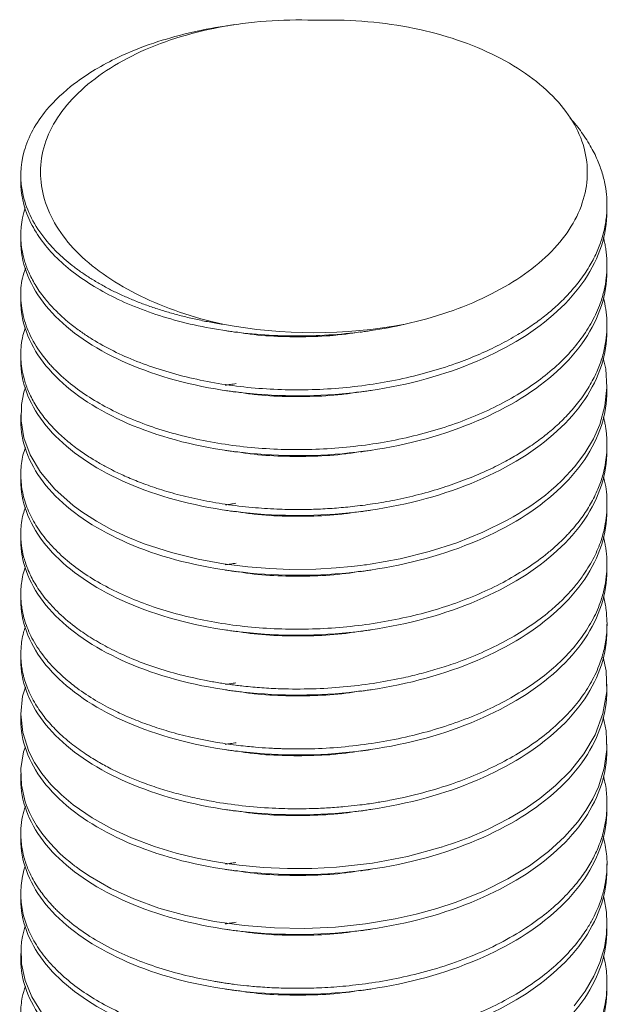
# Model space of a CAD drawing. Header units: millimetres. Extents: x 0 to 210, y 0 to 297.
# Tile 9 of 10: x 133 to 149, y 198 to 225. Entities that reach past the tile are written whole.
import ezdxf

# ---------------------------------------------------------------- set-up
doc = ezdxf.new("R2010")
doc.units = ezdxf.units.MM

msp = doc.modelspace()

# ---------------------------------------------------------------- linework, layer by layer
at = {"color": 7, "linetype": 'Continuous', "lineweight": 15}
for p, q in [((133.265, 220.882), (133.265, 220.717)), ((149.265, 219.901), (149.265, 220.064)), ((133.265, 219.248), (133.265, 219.084)), ((149.265, 218.268), (149.265, 218.431)), ((133.265, 217.614), (133.265, 217.451)), ((149.265, 216.635), (149.265, 216.798)), ((133.265, 215.981), (133.265, 215.818)), ((149.265, 215.002), (149.265, 215.164)), ((133.265, 214.35), (133.265, 214.185)), ((149.265, 213.369), (149.265, 213.531)), ((133.265, 212.716), (133.265, 212.552)), ((149.265, 211.735), (149.265, 211.9)), ((133.265, 211.082), (133.265, 210.919)), ((149.265, 210.102), (149.265, 210.266)), ((133.265, 209.449), (133.265, 209.286)), ((149.265, 208.469), (149.265, 208.633)), ((133.265, 207.815), (133.265, 207.653)), ((149.265, 206.836), (149.265, 207.001)), ((133.265, 206.183), (133.265, 206.02)), ((149.265, 205.203), (149.265, 205.365)), ((133.265, 204.549), (133.265, 204.387)), ((149.265, 203.57), (149.265, 203.733)), ((133.265, 202.918), (133.265, 202.754)), ((149.265, 201.937), (149.265, 202.099)), ((133.265, 201.281), (133.265, 201.12)), ((149.265, 200.304), (149.265, 200.467)), ((133.265, 199.65), (133.265, 199.487)), ((149.265, 198.671), (149.265, 198.835))]:
    msp.add_line(p, q, dxfattribs=at)
at = {"color": 7, "linetype": 'Continuous', "lineweight": 15, "flags": 128}
for points in [[(149.163, 215.898), (149.233, 215.603), (149.264, 215.096), (149.209, 214.589), (149.068, 214.088), (148.894, 213.695), (148.663, 213.306), (148.378, 212.928), (148.043, 212.565), (147.87, 212.402), (147.753, 212.299), (147.583, 212.16), (147.354, 211.986), (147.246, 211.909), (147.128, 211.828), (146.997, 211.743), (146.855, 211.654), (146.701, 211.563), (146.542, 211.473), (145.88, 211.145), (145.167, 210.859), (144.411, 210.617), (143.62, 210.421), (142.802, 210.274), (142.699, 210.259), (142.673, 210.255), (142.66, 210.254), (142.654, 210.253), (142.65, 210.252), (142.649, 210.252), (142.648, 210.252), (142.648, 210.252), (142.648, 210.252), (142.648, 210.252), (142.648, 210.252), (142.648, 210.252), (142.543, 210.238), (142.282, 210.208), (141.873, 210.17), (141.316, 210.139), (140.612, 210.132), (140.065, 210.151), (139.459, 210.198), (138.802, 210.281), (138.103, 210.408), (137.375, 210.589), (136.633, 210.831), (136.19, 211.009), (135.754, 211.212), (135.332, 211.442), (134.931, 211.699), (134.697, 211.871), (134.192, 212.319), (133.802, 212.782), (133.523, 213.253), (133.349, 213.722), (133.271, 214.182), (133.281, 214.628), (133.347, 214.97), (133.389, 215.097)], [(149.164, 207.737), (149.243, 207.361), (149.258, 206.798), (149.156, 206.197), (148.939, 205.621), (148.636, 205.101), (148.27, 204.638), (147.863, 204.233), (147.436, 203.882), (147.006, 203.584), (146.586, 203.333), (146.003, 203.036), (145.502, 202.82), (145.105, 202.67), (144.825, 202.576), (144.774, 202.559), (144.752, 202.552), (144.742, 202.549), (144.742, 202.549), (144.741, 202.549), (144.741, 202.549), (144.741, 202.549), (144.741, 202.549), (144.741, 202.549), (143.822, 202.3), (142.864, 202.118), (141.881, 202.006), (141.212, 201.971), (140.543, 201.968), (139.879, 201.998), (139.225, 202.059), (138.887, 202.104), (138.5, 202.167), (138.035, 202.259), (137.503, 202.39), (136.914, 202.568), (136.285, 202.804), (135.746, 203.052), (135.209, 203.352), (134.693, 203.708), (134.373, 203.977), (134.086, 204.265), (133.842, 204.561), (133.643, 204.862), (133.486, 205.166), (133.32, 205.676), (133.265, 206.181), (133.316, 206.674), (133.393, 206.921)], [(149.165, 206.104), (149.244, 205.723), (149.261, 205.212), (149.191, 204.703), (149.034, 204.2), (148.882, 203.872), (148.692, 203.55), (148.469, 203.241), (148.106, 202.831), (147.667, 202.43), (147.152, 202.046), (146.559, 201.684), (145.892, 201.351), (145.152, 201.054), (144.62, 200.878), (144.061, 200.724), (143.487, 200.594), (142.677, 200.458), (141.852, 200.371), (141.021, 200.334), (140.19, 200.348), (139.36, 200.412), (138.552, 200.526), (137.773, 200.686), (137.035, 200.892), (136.354, 201.138), (135.726, 201.425), (135.157, 201.749), (134.897, 201.923), (134.774, 202.014), (134.744, 202.037), (134.736, 202.042), (134.734, 202.044), (134.734, 202.044), (134.734, 202.044), (134.733, 202.044), (134.733, 202.044), (134.733, 202.044), (134.733, 202.044), (134.733, 202.044), (134.718, 202.056), (134.672, 202.092), (134.601, 202.148), (134.485, 202.245), (134.34, 202.374), (134.173, 202.539), (133.991, 202.74), (133.837, 202.935), (133.692, 203.147), (133.581, 203.337), (133.5, 203.502), (133.44, 203.642), (133.388, 203.789), (133.285, 204.241), (133.27, 204.697), (133.342, 205.151), (133.392, 205.292)], [(149.167, 201.213), (149.189, 201.138), (149.249, 200.778), (149.265, 200.474), (149.251, 200.174), (149.194, 199.817), (149.074, 199.407), (148.909, 199.028), (148.671, 198.621), (148.373, 198.223)], [(133.832, 198.042), (133.564, 198.472), (133.38, 198.915), (133.282, 199.368), (133.272, 199.824), (133.287, 199.97), (133.311, 200.115), (133.344, 200.26), (133.386, 200.405), (133.387, 200.407)]]:
    msp.add_lwpolyline(points, dxfattribs=at)
at = {"color": 7, "linetype": 'Continuous', "lineweight": 15}
msp.add_arc((141.265, 230.18), 13.591, 259.4572, 280.5428, dxfattribs=at)
for points, knots in [([(141.265, 225.113), (140.827, 225.128), (140.392, 225.12), (139.533, 225.056), (139.103, 225), (138.273, 224.843), (137.876, 224.743), (137.116, 224.501), (136.75, 224.357), (136.081, 224.036), (135.775, 223.859), (135.216, 223.473), (134.964, 223.264), (134.536, 222.828), (134.356, 222.601), (134.068, 222.125), (133.96, 221.879), (133.757, 221.138), (133.776, 220.624), (134.103, 219.642), (134.418, 219.161), (135.298, 218.301), (135.875, 217.91), (137.199, 217.265), (137.961, 217.002), (138.778, 216.818)], [0, 0, 0, 0, 0.0625, 0.0625, 0.125, 0.125, 0.1875, 0.1875, 0.25, 0.25, 0.3125, 0.3125, 0.375, 0.375, 0.4375, 0.4375, 0.5, 0.5, 0.625, 0.625, 0.75, 0.75, 0.875, 0.875, 1, 1, 1, 1]), ([(143.752, 216.818), (144.57, 217.002), (145.314, 217.257), (146.656, 217.91), (147.22, 218.29), (147.89, 218.943), (148.079, 219.171), (148.387, 219.638), (148.506, 219.879), (148.672, 220.376), (148.718, 220.627), (148.735, 221.127), (148.707, 221.377), (148.503, 222.127), (148.216, 222.602), (147.566, 223.264), (147.318, 223.47), (146.763, 223.855), (146.454, 224.034), (145.78, 224.358), (145.421, 224.499), (144.664, 224.741), (144.26, 224.843), (143.43, 225), (143.007, 225.055), (142.145, 225.119), (141.704, 225.128), (141.265, 225.113)], [0, 0, 0, 0, 0.125, 0.125, 0.25, 0.25, 0.3125, 0.3125, 0.375, 0.375, 0.4375, 0.4375, 0.5, 0.5, 0.625, 0.625, 0.6875, 0.6875, 0.75, 0.75, 0.8125, 0.8125, 0.875, 0.875, 0.9375, 0.9375, 1, 1, 1, 1]), ([(138.778, 216.818), (138.654, 216.838), (138.405, 216.879), (138.04, 216.953), (137.683, 217.037), (137.334, 217.131), (136.995, 217.235), (136.666, 217.348), (136.349, 217.471), (136.043, 217.602), (135.751, 217.742), (135.471, 217.89), (135.206, 218.047), (134.955, 218.21), (134.72, 218.38), (134.501, 218.557), (134.298, 218.74), (134.113, 218.929), (133.672, 219.435), (133.224, 220.311), (133.255, 221.541), (133.823, 222.582), (134.736, 223.443), (135.756, 224.056), (137.123, 224.605), (138.156, 224.851), (138.841, 224.953), (138.846, 224.954)], [0, 0, 0, 0, 0.019627, 0.039254, 0.058881, 0.078508, 0.098135, 0.117762, 0.137388, 0.157015, 0.176641, 0.196268, 0.215894, 0.23552, 0.255146, 0.274773, 0.294399, 0.314024, 0.33365, 0.448335, 0.559206, 0.666261, 0.742931, 0.832054, 0.892683, 0.999255, 1, 1, 1, 1]), ([(139.108, 224.993), (139.068, 224.987), (138.977, 224.973), (138.893, 224.961), (138.846, 224.954)], [0, 0, 0, 0, 0.438653, 1, 1, 1, 1]), ([(148.255, 222.442), (148.259, 222.439), (148.381, 222.314), (148.583, 222.047), (148.841, 221.653), (149.027, 221.265), (149.157, 220.891), (149.234, 220.541), (149.267, 220.204), (149.265, 219.872), (149.222, 219.512), (149.128, 219.137), (148.982, 218.758), (148.782, 218.376), (148.521, 217.991), (148.212, 217.628), (147.891, 217.314), (147.563, 217.037), (147.215, 216.78), (146.807, 216.518), (146.334, 216.255), (145.797, 216.001), (145.181, 215.755), (144.48, 215.527), (143.695, 215.329), (142.882, 215.178), (142.053, 215.077), (141.216, 215.027), (140.38, 215.027), (139.554, 215.079), (138.746, 215.18), (137.964, 215.331), (137.216, 215.527), (136.512, 215.767), (135.865, 216.044), (135.377, 216.306), (135.065, 216.504), (134.917, 216.607), (134.845, 216.659), (134.809, 216.685), (134.791, 216.698), (134.783, 216.705), (134.778, 216.708), (134.776, 216.71), (134.775, 216.711), (134.774, 216.711), (134.774, 216.711), (134.774, 216.712), (134.774, 216.712), (134.774, 216.712), (134.774, 216.712), (134.773, 216.712), (134.773, 216.712), (134.772, 216.713), (134.771, 216.714), (134.768, 216.716), (134.762, 216.72), (134.748, 216.731), (134.71, 216.76), (134.646, 216.81), (134.553, 216.884), (134.456, 216.967), (134.356, 217.057), (134.258, 217.15), (134.153, 217.255), (134.045, 217.374), (133.875, 217.574), (133.679, 217.848), (133.497, 218.187), (133.376, 218.501), (133.305, 218.787), (133.27, 219.041), (133.262, 219.269), (133.275, 219.494), (133.309, 219.737), (133.36, 219.911), (133.387, 220.004)], [0, 0, 0, 0, 0.000608, 0.023189, 0.046878, 0.068521, 0.087918, 0.108226, 0.125299, 0.142226, 0.161787, 0.183445, 0.203096, 0.224203, 0.247697, 0.269781, 0.289463, 0.306742, 0.324304, 0.342469, 0.364395, 0.386321, 0.408247, 0.435651, 0.463055, 0.49046, 0.517865, 0.545232, 0.572537, 0.59984, 0.627142, 0.654582, 0.682084, 0.709587, 0.737092, 0.764104, 0.777613, 0.784368, 0.787745, 0.789434, 0.790278, 0.7907, 0.790912, 0.791017, 0.79107, 0.791096, 0.791109, 0.791116, 0.791119, 0.791121, 0.791122, 0.791144, 0.791161, 0.791194, 0.791256, 0.791381, 0.791649, 0.792269, 0.793826, 0.798043, 0.803364, 0.810153, 0.815901, 0.822398, 0.829644, 0.837639, 0.846383, 0.869615, 0.890863, 0.910128, 0.927409, 0.942706, 0.956018, 0.968321, 0.983021, 1, 1, 1, 1]), ([(143.752, 216.818), (143.147, 216.682), (142.521, 216.59), (141.591, 216.518), (141.285, 216.505), (140.668, 216.498), (140.357, 216.505), (139.425, 216.557), (138.807, 216.635), (137.628, 216.873), (137.068, 217.033), (136.305, 217.323), (136.064, 217.428), (135.61, 217.65), (135.397, 217.768), (134.79, 218.147), (134.433, 218.431), (133.853, 219.043), (133.631, 219.37), (133.337, 220.04), (133.265, 220.382), (133.265, 220.717)], [0, 0, 0, 0, 0.125, 0.125, 0.1875, 0.1875, 0.25, 0.25, 0.375, 0.375, 0.5, 0.5, 0.5625, 0.5625, 0.625, 0.625, 0.75, 0.75, 0.875, 0.875, 1, 1, 1, 1]), ([(149.265, 219.901), (149.265, 219.28), (149.062, 218.633), (148.25, 217.43), (147.644, 216.879), (146.2, 215.983), (145.307, 215.598), (143.346, 215.058), (142.286, 214.906), (140.245, 214.843), (139.184, 214.925), (137.224, 215.323), (136.33, 215.638), (134.887, 216.408), (134.28, 216.889), (133.468, 217.949), (133.265, 218.527), (133.265, 219.084)], [0, 0, 0, 0, 0.125, 0.125, 0.25, 0.25, 0.375, 0.375, 0.5, 0.5, 0.625, 0.625, 0.75, 0.75, 0.875, 0.875, 1, 1, 1, 1]), ([(149.169, 219.183), (149.17, 219.18), (149.181, 219.139), (149.2, 219.052), (149.227, 218.917), (149.248, 218.761), (149.263, 218.584), (149.268, 218.356), (149.25, 218.075), (149.191, 217.739), (149.073, 217.34), (148.872, 216.892), (148.566, 216.413), (148.18, 215.955), (147.719, 215.523), (147.186, 215.121), (146.588, 214.753), (145.932, 214.424), (145.225, 214.135), (144.475, 213.891), (143.69, 213.694), (142.878, 213.545), (142.049, 213.445), (141.211, 213.396), (140.374, 213.397), (139.545, 213.449), (138.735, 213.55), (137.952, 213.7), (137.206, 213.896), (136.504, 214.136), (135.855, 214.417), (135.266, 214.735), (134.721, 215.102), (134.386, 215.389), (134.203, 215.572), (134.154, 215.622), (134.107, 215.673), (134.06, 215.724), (134.015, 215.776), (133.971, 215.828), (133.798, 216.04), (133.548, 216.42), (133.327, 216.979), (133.249, 217.533), (133.272, 217.993), (133.364, 218.259), (133.395, 218.349)], [0, 0, 0, 0, 0.000524, 0.00741, 0.015492, 0.024771, 0.035245, 0.046916, 0.06531, 0.085308, 0.106909, 0.137148, 0.167387, 0.197625, 0.227864, 0.258102, 0.28834, 0.318579, 0.348817, 0.379018, 0.40922, 0.439421, 0.469623, 0.499825, 0.530027, 0.560273, 0.59055, 0.620827, 0.651103, 0.68138, 0.711657, 0.741933, 0.77221, 0.806116, 0.809924, 0.813732, 0.817539, 0.821347, 0.825155, 0.828963, 0.832771, 0.871485, 0.909238, 0.946031, 0.981862, 1, 1, 1, 1]), ([(149.265, 218.268), (149.265, 217.647), (149.062, 217), (148.25, 215.797), (147.644, 215.246), (146.2, 214.35), (145.307, 213.965), (143.346, 213.425), (142.286, 213.273), (140.245, 213.21), (139.184, 213.292), (137.224, 213.69), (136.33, 214.005), (134.887, 214.775), (134.28, 215.256), (133.468, 216.316), (133.265, 216.894), (133.265, 217.451)], [0, 0, 0, 0, 0.125, 0.125, 0.25, 0.25, 0.375, 0.375, 0.5, 0.5, 0.625, 0.625, 0.75, 0.75, 0.875, 0.875, 1, 1, 1, 1]), ([(149.167, 217.544), (149.192, 217.439), (149.242, 217.226), (149.268, 216.915), (149.264, 216.599), (149.223, 216.258), (149.134, 215.892), (148.988, 215.506), (148.784, 215.113), (148.517, 214.719), (148.205, 214.354), (147.879, 214.036), (147.538, 213.751), (147.195, 213.501), (146.831, 213.268), (146.433, 213.042), (145.949, 212.802), (145.395, 212.57), (144.781, 212.353), (144.145, 212.17), (143.5, 212.023), (142.891, 211.916), (142.338, 211.844), (141.82, 211.797), (141.324, 211.77), (140.799, 211.761), (140.22, 211.773), (139.554, 211.817), (138.859, 211.9), (138.173, 212.021), (137.551, 212.167), (136.995, 212.332), (136.519, 212.502), (136.118, 212.668), (135.783, 212.827), (135.482, 212.986), (135.184, 213.161), (134.87, 213.37), (134.544, 213.619), (134.22, 213.911), (133.92, 214.243), (133.672, 214.593), (133.49, 214.937), (133.371, 215.252), (133.302, 215.537), (133.269, 215.789), (133.262, 216.021), (133.277, 216.258), (133.315, 216.497), (133.365, 216.659), (133.388, 216.733)], [0, 0, 0, 0, 0.018912, 0.038074, 0.055174, 0.075203, 0.098634, 0.12076, 0.145248, 0.171431, 0.195773, 0.217753, 0.237371, 0.257794, 0.27504, 0.293809, 0.315979, 0.34155, 0.36546, 0.391537, 0.416457, 0.439015, 0.459212, 0.477046, 0.495329, 0.51288, 0.53379, 0.5581, 0.585811, 0.611501, 0.636998, 0.660134, 0.680909, 0.699322, 0.715373, 0.729475, 0.745141, 0.763169, 0.78356, 0.806313, 0.831428, 0.857406, 0.881121, 0.902473, 0.921465, 0.938094, 0.952432, 0.967519, 0.984969, 1, 1, 1, 1]), ([(149.265, 216.635), (149.265, 216.014), (149.062, 215.366), (148.25, 214.164), (147.644, 213.613), (146.2, 212.717), (145.307, 212.331), (143.346, 211.792), (142.286, 211.64), (140.245, 211.577), (139.184, 211.659), (137.224, 212.057), (136.33, 212.372), (134.887, 213.142), (134.28, 213.622), (133.468, 214.683), (133.265, 215.26), (133.265, 215.818)], [0, 0, 0, 0, 0.125, 0.125, 0.25, 0.25, 0.375, 0.375, 0.5, 0.5, 0.625, 0.625, 0.75, 0.75, 0.875, 0.875, 1, 1, 1, 1]), ([(138.846, 216.644), (138.893, 216.637), (138.987, 216.623), (139.089, 216.608), (139.139, 216.601)], [0, 0, 0, 0, 0.500074, 1, 1, 1, 1]), ([(142.524, 216.61), (142.395, 216.589), (141.981, 216.521), (141.264, 216.476), (140.389, 216.476), (139.675, 216.521), (139.27, 216.588), (139.144, 216.608)], [0, 0, 0, 0, 0.115462, 0.369861, 0.62426, 0.883095, 1, 1, 1, 1]), ([(142.526, 216.602), (142.574, 216.609), (142.67, 216.623), (142.771, 216.638), (142.822, 216.646)], [0, 0, 0, 0, 0.499966, 1, 1, 1, 1]), ([(139.141, 215.199), (139.09, 215.192), (138.988, 215.176), (138.893, 215.162), (138.846, 215.155)], [0, 0, 0, 0, 0.4999286, 1, 1, 1, 1]), ([(149.265, 215.002), (149.265, 214.381), (149.062, 213.733), (148.25, 212.531), (147.644, 211.98), (146.2, 211.084), (145.307, 210.698), (143.346, 210.159), (142.286, 210.006), (140.245, 209.944), (139.184, 210.026), (137.224, 210.424), (136.33, 210.738), (134.887, 211.509), (134.28, 211.989), (133.468, 213.05), (133.265, 213.627), (133.265, 214.185)], [0, 0, 0, 0, 0.125, 0.125, 0.25, 0.25, 0.375, 0.375, 0.5, 0.5, 0.625, 0.625, 0.75, 0.75, 0.875, 0.875, 1, 1, 1, 1]), ([(138.849, 215.011), (138.895, 215.004), (138.988, 214.99), (139.088, 214.975), (139.138, 214.968)], [0, 0, 0, 0, 0.500082, 1, 1, 1, 1]), ([(142.531, 214.978), (142.399, 214.956), (141.984, 214.888), (141.264, 214.843), (140.389, 214.843), (139.674, 214.888), (139.269, 214.955), (139.143, 214.976)], [0, 0, 0, 0, 0.117165, 0.370955, 0.624745, 0.88296, 1, 1, 1, 1]), ([(142.533, 214.969), (142.581, 214.977), (142.676, 214.991), (142.776, 215.006), (142.826, 215.013)], [0, 0, 0, 0, 0.49997, 1, 1, 1, 1]), ([(149.169, 214.283), (149.175, 214.259), (149.193, 214.192), (149.215, 214.083), (149.234, 213.965), (149.245, 213.876), (149.252, 213.815), (149.256, 213.77), (149.262, 213.68), (149.267, 213.53), (149.26, 213.307), (149.229, 213.035), (149.16, 212.716), (149.037, 212.351), (148.855, 211.97), (148.612, 211.582), (148.388, 211.299), (148.212, 211.104), (148.112, 211), (148.006, 210.895), (147.893, 210.789), (147.774, 210.684), (147.526, 210.475), (147.12, 210.176), (146.516, 209.813), (145.855, 209.489), (145.143, 209.206), (144.389, 208.967), (143.601, 208.775), (142.787, 208.631), (141.957, 208.537), (141.119, 208.493), (140.283, 208.5), (139.457, 208.558), (138.651, 208.664), (137.874, 208.819), (137.134, 209.019), (136.439, 209.263), (135.797, 209.547), (135.215, 209.868), (134.699, 210.222), (134.254, 210.606), (133.887, 211.014), (133.6, 211.441), (133.398, 211.884), (133.28, 212.336), (133.255, 212.792), (133.291, 213.168), (133.368, 213.386), (133.392, 213.456)], [0, 0, 0, 0, 0.004364, 0.0119366, 0.0195092, 0.025365, 0.0276262, 0.0303001, 0.0333867, 0.0436353, 0.0568185, 0.0729361, 0.0919875, 0.1139722, 0.1388898, 0.1620893, 0.1873579, 0.1943201, 0.2014244, 0.2086707, 0.216059, 0.2235894, 0.2312619, 0.2614488, 0.2916359, 0.3218229, 0.3520099, 0.3821969, 0.412384, 0.4425711, 0.4727582, 0.5029453, 0.5331324, 0.5633195, 0.5935067, 0.6236938, 0.653881, 0.6840682, 0.7142554, 0.7444426, 0.7746299, 0.8048171, 0.8350044, 0.8651917, 0.8953789, 0.9255663, 0.9557536, 0.9859409, 1, 1, 1, 1]), ([(149.265, 213.369), (149.265, 212.748), (149.062, 212.1), (148.25, 210.898), (147.644, 210.347), (146.2, 209.451), (145.307, 209.065), (143.346, 208.526), (142.286, 208.373), (140.245, 208.311), (139.184, 208.392), (137.224, 208.79), (136.33, 209.105), (134.887, 209.876), (134.28, 210.356), (133.468, 211.417), (133.265, 211.994), (133.265, 212.552)], [0, 0, 0, 0, 0.125, 0.125, 0.25, 0.25, 0.375, 0.375, 0.5, 0.5, 0.625, 0.625, 0.75, 0.75, 0.875, 0.875, 1, 1, 1, 1]), ([(138.854, 213.377), (138.896, 213.371), (138.99, 213.357), (139.087, 213.342), (139.141, 213.334)], [0, 0, 0, 0, 0.4374094, 1, 1, 1, 1]), ([(142.532, 213.345), (142.4, 213.323), (141.984, 213.255), (141.264, 213.21), (140.389, 213.21), (139.675, 213.255), (139.272, 213.321), (139.146, 213.342)], [0, 0, 0, 0, 0.117726, 0.371639, 0.625551, 0.88389, 1, 1, 1, 1]), ([(142.535, 213.337), (142.582, 213.344), (142.676, 213.358), (142.775, 213.372), (142.825, 213.38)], [0, 0, 0, 0, 0.499973, 1, 1, 1, 1]), ([(149.168, 212.647), (149.172, 212.637), (149.243, 212.43), (149.277, 212.002), (149.248, 211.435), (149.113, 210.915), (148.92, 210.454), (148.681, 210.052), (148.43, 209.717), (148.221, 209.478), (148.022, 209.275), (147.836, 209.103), (147.542, 208.853), (147.109, 208.535), (146.505, 208.174), (145.844, 207.85), (145.212, 207.6), (144.64, 207.412), (144.147, 207.275), (143.566, 207.138), (142.875, 207.012), (142.06, 206.914), (141.213, 206.863), (140.555, 206.864), (140.099, 206.884), (139.846, 206.899), (139.594, 206.92), (139.304, 206.948), (138.979, 206.988), (138.625, 207.042), (138.133, 207.132), (137.528, 207.272), (136.842, 207.481), (136.229, 207.716), (135.687, 207.971), (135.214, 208.238), (134.747, 208.552), (134.313, 208.913), (133.94, 209.314), (133.671, 209.693), (133.482, 210.053), (133.36, 210.385), (133.304, 210.634), (133.281, 210.799), (133.272, 210.892), (133.264, 211.017), (133.265, 211.263), (133.293, 211.547), (133.37, 211.76), (133.392, 211.823)], [0, 0, 0, 0, 0.001885, 0.037368, 0.075502, 0.102409, 0.130495, 0.15976, 0.17789, 0.195423, 0.207488, 0.219552, 0.231616, 0.261765, 0.291914, 0.322062, 0.35221, 0.372314, 0.391421, 0.410109, 0.438877, 0.468537, 0.499088, 0.53053, 0.539681, 0.548906, 0.558203, 0.567573, 0.581077, 0.594596, 0.607875, 0.637917, 0.666655, 0.694089, 0.720218, 0.745043, 0.768563, 0.801387, 0.831277, 0.858233, 0.882254, 0.905671, 0.925405, 0.932151, 0.938328, 0.943936, 0.95691, 0.987197, 1, 1, 1, 1]), ([(149.265, 211.735), (149.265, 211.115), (149.062, 210.467), (148.25, 209.265), (147.644, 208.714), (146.2, 207.818), (145.307, 207.432), (143.346, 206.893), (142.286, 206.74), (140.245, 206.677), (139.184, 206.759), (137.224, 207.157), (136.33, 207.472), (134.887, 208.243), (134.28, 208.723), (133.468, 209.784), (133.265, 210.361), (133.265, 210.919)], [0, 0, 0, 0, 0.125, 0.125, 0.25, 0.25, 0.375, 0.375, 0.5, 0.5, 0.625, 0.625, 0.75, 0.75, 0.875, 0.875, 1, 1, 1, 1]), ([(138.848, 211.745), (138.895, 211.738), (138.991, 211.724), (139.094, 211.708), (139.145, 211.701)], [0, 0, 0, 0, 0.500067, 1, 1, 1, 1]), ([(139.138, 211.933), (139.088, 211.925), (138.988, 211.91), (138.896, 211.897), (138.85, 211.89)], [0, 0, 0, 0, 0.499917, 1, 1, 1, 1]), ([(142.529, 211.711), (142.399, 211.69), (141.983, 211.622), (141.264, 211.577), (140.389, 211.577), (139.677, 211.622), (139.274, 211.688), (139.15, 211.708)], [0, 0, 0, 0, 0.117121, 0.371529, 0.625938, 0.884782, 1, 1, 1, 1]), ([(142.532, 211.703), (142.579, 211.71), (142.672, 211.724), (142.77, 211.739), (142.819, 211.746)], [0, 0, 0, 0, 0.4999753, 1, 1, 1, 1]), ([(149.169, 211.017), (149.176, 210.991), (149.192, 210.926), (149.215, 210.816), (149.237, 210.681), (149.255, 210.525), (149.266, 210.349), (149.265, 210.122), (149.241, 209.841), (149.174, 209.505), (149.046, 209.104), (148.832, 208.654), (148.512, 208.174), (148.11, 207.716), (147.635, 207.287), (147.092, 206.891), (146.49, 206.532), (145.831, 206.212), (145.119, 205.932), (144.361, 205.695), (143.566, 205.503), (142.745, 205.36), (141.914, 205.266), (141.22, 205.231), (140.739, 205.23), (140.499, 205.235), (140.38, 205.239), (140.32, 205.241), (140.29, 205.243), (140.275, 205.243), (140.268, 205.244), (140.264, 205.244), (140.262, 205.244), (140.261, 205.244), (140.261, 205.244), (140.261, 205.244), (140.26, 205.244), (140.26, 205.244), (140.26, 205.244), (140.26, 205.244), (140.259, 205.244), (140.257, 205.244), (140.255, 205.244), (140.249, 205.244), (140.237, 205.245), (140.211, 205.246), (140.143, 205.249), (139.96, 205.259), (139.722, 205.275), (139.446, 205.301), (139.198, 205.328), (138.919, 205.364), (138.48, 205.432), (137.928, 205.541), (137.317, 205.7), (136.861, 205.847), (136.53, 205.968), (136.299, 206.061), (136.098, 206.148), (135.924, 206.228), (135.633, 206.37), (135.224, 206.597), (134.781, 206.898), (134.42, 207.194), (134.131, 207.473), (133.829, 207.825), (133.56, 208.242), (133.402, 208.622), (133.328, 208.895), (133.294, 209.067), (133.273, 209.234), (133.264, 209.394), (133.266, 209.564), (133.282, 209.76), (133.318, 209.977), (133.365, 210.129), (133.388, 210.202)], [0, 0, 0, 0, 0.004721, 0.011589, 0.019643, 0.028885, 0.039314, 0.050929, 0.069244, 0.089257, 0.110969, 0.14142, 0.171871, 0.202322, 0.232773, 0.262732, 0.29269, 0.322647, 0.352603, 0.382991, 0.41338, 0.443771, 0.474164, 0.50387, 0.518726, 0.526155, 0.529869, 0.531726, 0.532654, 0.533119, 0.533351, 0.533467, 0.533525, 0.533554, 0.533568, 0.533576, 0.533579, 0.533581, 0.533582, 0.533613, 0.533637, 0.533682, 0.533766, 0.533932, 0.534274, 0.535034, 0.536866, 0.541652, 0.555028, 0.563, 0.572205, 0.582645, 0.594318, 0.622123, 0.646885, 0.668603, 0.680175, 0.69065, 0.700029, 0.708311, 0.715497, 0.742821, 0.772022, 0.792536, 0.813885, 0.836068, 0.870132, 0.901587, 0.913443, 0.924881, 0.935901, 0.946503, 0.956687, 0.969523, 0.985299, 1, 1, 1, 1]), ([(149.265, 210.102), (149.265, 209.482), (149.062, 208.834), (148.25, 207.632), (147.644, 207.081), (146.2, 206.185), (145.307, 205.799), (143.346, 205.26), (142.286, 205.107), (140.245, 205.044), (139.184, 205.126), (137.224, 205.524), (136.33, 205.839), (134.887, 206.609), (134.28, 207.09), (133.468, 208.151), (133.265, 208.728), (133.265, 209.286)], [0, 0, 0, 0, 0.125, 0.125, 0.25, 0.25, 0.375, 0.375, 0.5, 0.5, 0.625, 0.625, 0.75, 0.75, 0.875, 0.875, 1, 1, 1, 1]), ([(139.141, 210.3), (139.09, 210.292), (138.988, 210.277), (138.893, 210.263), (138.846, 210.256)], [0, 0, 0, 0, 0.499929, 1, 1, 1, 1]), ([(138.846, 210.112), (138.893, 210.105), (138.987, 210.091), (139.089, 210.076), (139.139, 210.068)], [0, 0, 0, 0, 0.5000739, 1, 1, 1, 1]), ([(142.524, 210.078), (142.395, 210.056), (141.981, 209.989), (141.264, 209.944), (140.389, 209.944), (139.675, 209.989), (139.27, 210.055), (139.145, 210.076)], [0, 0, 0, 0, 0.115385, 0.369816, 0.624247, 0.883114, 1, 1, 1, 1]), ([(142.526, 210.069), (142.574, 210.076), (142.67, 210.091), (142.771, 210.106), (142.821, 210.113)], [0, 0, 0, 0, 0.499966, 1, 1, 1, 1]), ([(149.169, 209.383), (149.171, 209.377), (149.208, 209.257), (149.242, 209.032), (149.273, 208.677), (149.256, 208.302), (149.183, 207.896), (149.043, 207.46), (148.82, 207.001), (148.498, 206.526), (148.097, 206.072), (147.622, 205.645), (147.079, 205.249), (146.474, 204.891), (145.813, 204.571), (145.069, 204.281), (144.243, 204.027), (143.565, 203.873), (143.128, 203.792), (142.924, 203.759), (142.705, 203.726), (142.429, 203.691), (142.075, 203.653), (141.667, 203.622), (141.258, 203.604), (140.889, 203.598), (140.557, 203.601), (140.062, 203.616), (139.403, 203.664), (138.687, 203.762), (138.075, 203.879), (137.566, 204), (137.076, 204.142), (136.634, 204.294), (136.288, 204.431), (135.993, 204.561), (135.7, 204.702), (135.35, 204.892), (134.967, 205.132), (134.569, 205.427), (134.203, 205.759), (133.881, 206.124), (133.616, 206.515), (133.451, 206.861), (133.37, 207.107), (133.338, 207.227), (133.32, 207.304), (133.305, 207.376), (133.292, 207.454), (133.281, 207.538), (133.263, 207.714), (133.264, 208.005), (133.307, 208.319), (133.372, 208.511), (133.39, 208.564)], [0, 0, 0, 0, 0.001007, 0.021739, 0.039957, 0.064133, 0.08831, 0.112487, 0.142704, 0.172921, 0.203139, 0.233357, 0.263484, 0.293398, 0.323309, 0.353476, 0.387665, 0.421859, 0.430493, 0.436462, 0.444491, 0.454581, 0.466731, 0.483039, 0.498866, 0.510917, 0.522923, 0.534883, 0.564744, 0.595183, 0.615481, 0.635779, 0.656077, 0.676375, 0.693109, 0.703064, 0.717926, 0.73597, 0.757193, 0.781596, 0.809178, 0.834594, 0.862218, 0.892049, 0.905515, 0.911738, 0.916171, 0.920975, 0.926148, 0.931691, 0.937604, 0.961206, 0.989335, 1, 1, 1, 1]), ([(149.265, 208.469), (149.265, 207.849), (149.062, 207.201), (148.25, 205.999), (147.644, 205.448), (146.2, 204.552), (145.307, 204.166), (143.346, 203.627), (142.286, 203.474), (140.245, 203.411), (139.184, 203.493), (137.224, 203.891), (136.33, 204.206), (134.887, 204.976), (134.28, 205.457), (133.468, 206.518), (133.265, 207.095), (133.265, 207.653)], [0, 0, 0, 0, 0.125, 0.125, 0.25, 0.25, 0.375, 0.375, 0.5, 0.5, 0.625, 0.625, 0.75, 0.75, 0.875, 0.875, 1, 1, 1, 1]), ([(138.849, 208.478), (138.895, 208.472), (138.988, 208.458), (139.088, 208.443), (139.138, 208.435)], [0, 0, 0, 0, 0.500082, 1, 1, 1, 1]), ([(142.533, 208.437), (142.581, 208.444), (142.676, 208.459), (142.776, 208.473), (142.826, 208.481)], [0, 0, 0, 0, 0.49997, 1, 1, 1, 1]), ([(142.531, 208.445), (142.399, 208.424), (141.984, 208.356), (141.264, 208.311), (140.389, 208.311), (139.674, 208.356), (139.269, 208.422), (139.143, 208.443)], [0, 0, 0, 0, 0.1171515, 0.3709431, 0.6247346, 0.8829509, 1, 1, 1, 1]), ([(139.138, 207.033), (139.088, 207.026), (138.988, 207.011), (138.895, 206.997), (138.849, 206.99)], [0, 0, 0, 0, 0.499918, 1, 1, 1, 1]), ([(149.265, 206.836), (149.265, 206.216), (149.062, 205.568), (148.25, 204.366), (147.644, 203.814), (146.2, 202.918), (145.307, 202.533), (143.346, 201.994), (142.286, 201.841), (140.245, 201.778), (139.184, 201.86), (137.224, 202.258), (136.33, 202.573), (134.887, 203.343), (134.28, 203.824), (133.468, 204.885), (133.265, 205.462), (133.265, 206.02)], [0, 0, 0, 0, 0.125, 0.125, 0.25, 0.25, 0.375, 0.375, 0.5, 0.5, 0.625, 0.625, 0.75, 0.75, 0.875, 0.875, 1, 1, 1, 1]), ([(138.855, 206.845), (138.896, 206.838), (138.989, 206.825), (139.086, 206.81), (139.141, 206.802)], [0, 0, 0, 0, 0.4374559, 1, 1, 1, 1]), ([(142.532, 206.813), (142.4, 206.791), (141.984, 206.723), (141.264, 206.678), (140.389, 206.678), (139.675, 206.722), (139.271, 206.789), (139.146, 206.81)], [0, 0, 0, 0, 0.117724, 0.371621, 0.625517, 0.88384, 1, 1, 1, 1]), ([(142.535, 206.804), (142.582, 206.811), (142.677, 206.826), (142.776, 206.84), (142.825, 206.848)], [0, 0, 0, 0, 0.499973, 1, 1, 1, 1]), ([(139.141, 205.401), (139.09, 205.393), (138.988, 205.378), (138.893, 205.364), (138.846, 205.357)], [0, 0, 0, 0, 0.499929, 1, 1, 1, 1]), ([(149.265, 205.203), (149.265, 204.583), (149.062, 203.935), (148.25, 202.733), (147.644, 202.181), (146.2, 201.285), (145.307, 200.9), (143.346, 200.36), (142.286, 200.208), (140.245, 200.145), (139.184, 200.227), (137.224, 200.625), (136.33, 200.94), (134.887, 201.71), (134.28, 202.191), (133.468, 203.252), (133.265, 203.829), (133.265, 204.387)], [0, 0, 0, 0, 0.125, 0.125, 0.25, 0.25, 0.375, 0.375, 0.5, 0.5, 0.625, 0.625, 0.75, 0.75, 0.875, 0.875, 1, 1, 1, 1]), ([(138.848, 205.212), (138.896, 205.205), (138.991, 205.191), (139.094, 205.176), (139.145, 205.168)], [0, 0, 0, 0, 0.500067, 1, 1, 1, 1]), ([(142.53, 205.179), (142.399, 205.158), (141.983, 205.089), (141.264, 205.045), (140.389, 205.045), (139.677, 205.089), (139.274, 205.156), (139.15, 205.176)], [0, 0, 0, 0, 0.1171728, 0.3715892, 0.6260055, 0.8848575, 1, 1, 1, 1]), ([(142.532, 205.171), (142.579, 205.178), (142.672, 205.192), (142.77, 205.206), (142.819, 205.214)], [0, 0, 0, 0, 0.499975, 1, 1, 1, 1]), ([(149.168, 204.481), (149.173, 204.464), (149.223, 204.3), (149.251, 204.071), (149.264, 203.844), (149.265, 203.762), (149.265, 203.742), (149.265, 203.736), (149.265, 203.734), (149.265, 203.733), (149.265, 203.733), (149.265, 203.733), (149.265, 203.723), (149.265, 203.66), (149.259, 203.512), (149.232, 203.26), (149.161, 202.915), (149.033, 202.544), (148.85, 202.167), (148.623, 201.802), (148.318, 201.412), (147.919, 201.003), (147.414, 200.585), (146.791, 200.169), (146.059, 199.781), (145.255, 199.446), (144.434, 199.181), (143.636, 198.985), (142.874, 198.848), (142.161, 198.76), (141.506, 198.713), (140.915, 198.697), (140.372, 198.704), (139.886, 198.729), (139.462, 198.765), (139.176, 198.798), (139.002, 198.821), (138.914, 198.834), (138.836, 198.845), (138.767, 198.856), (138.707, 198.865), (138.63, 198.878), (138.311, 198.931), (137.758, 199.047), (137.025, 199.253), (136.337, 199.503), (135.679, 199.805), (135.064, 200.16), (134.624, 200.486), (134.367, 200.715), (134.245, 200.832), (134.152, 200.927), (134, 201.092), (133.79, 201.353), (133.583, 201.685), (133.425, 202.031), (133.318, 202.376), (133.264, 202.723), (133.263, 203.065), (133.299, 203.373), (133.36, 203.575), (133.389, 203.668)], [0, 0, 0, 0, 0.003014, 0.029509, 0.040767, 0.043373, 0.044012, 0.04433, 0.044409, 0.044419, 0.044421, 0.044422, 0.044424, 0.046269, 0.055659, 0.070617, 0.091141, 0.11723, 0.137718, 0.160679, 0.186114, 0.214021, 0.2444, 0.277251, 0.312572, 0.347911, 0.380835, 0.411439, 0.439722, 0.465684, 0.489324, 0.510642, 0.529637, 0.548153, 0.563756, 0.576444, 0.580061, 0.583347, 0.586303, 0.588928, 0.591223, 0.593187, 0.597648, 0.627817, 0.657986, 0.688155, 0.718323, 0.752107, 0.785891, 0.799169, 0.805676, 0.812658, 0.820636, 0.84247, 0.869447, 0.890294, 0.913428, 0.938847, 0.959415, 0.981269, 1, 1, 1, 1]), ([(149.265, 203.57), (149.265, 202.949), (149.062, 202.302), (148.25, 201.099), (147.644, 200.548), (146.2, 199.652), (145.307, 199.267), (143.346, 198.727), (142.286, 198.575), (140.245, 198.512), (139.184, 198.594), (137.224, 198.992), (136.33, 199.307), (134.887, 200.077), (134.28, 200.558), (133.468, 201.619), (133.265, 202.196), (133.265, 202.754)], [0, 0, 0, 0, 0.125, 0.125, 0.25, 0.25, 0.375, 0.375, 0.5, 0.5, 0.625, 0.625, 0.75, 0.75, 0.875, 0.875, 1, 1, 1, 1]), ([(138.846, 203.58), (138.893, 203.573), (138.987, 203.559), (139.089, 203.543), (139.14, 203.536)], [0, 0, 0, 0, 0.500074, 1, 1, 1, 1]), ([(142.523, 203.545), (142.394, 203.524), (141.981, 203.456), (141.264, 203.412), (140.389, 203.412), (139.675, 203.456), (139.271, 203.523), (139.145, 203.544)], [0, 0, 0, 0, 0.115302, 0.369771, 0.624239, 0.883144, 1, 1, 1, 1]), ([(142.526, 203.537), (142.574, 203.544), (142.67, 203.558), (142.771, 203.573), (142.821, 203.581)], [0, 0, 0, 0, 0.499966, 1, 1, 1, 1]), ([(149.165, 202.839), (149.2, 202.682), (149.277, 202.338), (149.268, 201.933), (149.235, 201.669), (149.216, 201.562), (149.199, 201.47), (149.169, 201.343), (149.125, 201.185), (149.06, 200.998), (148.972, 200.784), (148.851, 200.542), (148.713, 200.312), (148.574, 200.111), (148.37, 199.844), (148.052, 199.493), (147.569, 199.069), (147.016, 198.676), (146.401, 198.319), (145.728, 198.001), (144.927, 197.695), (144.017, 197.431), (142.992, 197.226), (142.035, 197.11), (141.128, 197.062), (140.287, 197.068), (139.434, 197.127), (138.679, 197.229), (138.026, 197.356), (137.495, 197.486), (136.918, 197.658), (136.313, 197.88), (135.686, 198.17), (135.116, 198.498), (134.612, 198.86), (134.178, 199.251), (133.823, 199.667), (133.552, 200.098), (133.367, 200.541), (133.268, 200.991), (133.256, 201.463), (133.317, 201.808), (133.375, 202.006), (133.385, 202.036), (133.386, 202.041)], [0, 0, 0, 0, 0.028049, 0.061463, 0.071827, 0.075191, 0.080665, 0.088249, 0.097942, 0.109065, 0.12208, 0.136987, 0.153785, 0.165366, 0.175447, 0.205676, 0.235906, 0.266135, 0.296363, 0.326592, 0.35682, 0.397109, 0.433855, 0.471957, 0.501494, 0.531848, 0.563017, 0.595002, 0.616785, 0.638909, 0.658905, 0.688892, 0.718877, 0.748861, 0.779171, 0.809629, 0.840088, 0.870548, 0.900647, 0.930593, 0.960537, 0.994068, 0.999006, 1, 1, 1, 1]), ([(139.138, 202.134), (139.088, 202.127), (138.988, 202.112), (138.896, 202.098), (138.849, 202.091)], [0, 0, 0, 0, 0.499917, 1, 1, 1, 1]), ([(149.265, 201.937), (149.265, 201.316), (149.062, 200.669), (148.25, 199.466), (147.644, 198.915), (146.2, 198.019), (145.307, 197.634), (143.346, 197.094), (142.286, 196.942), (140.245, 196.879), (139.184, 196.961), (137.224, 197.359), (136.33, 197.674), (134.887, 198.444), (134.28, 198.925), (133.468, 199.986), (133.265, 200.563), (133.265, 201.12)], [0, 0, 0, 0, 0.125, 0.125, 0.25, 0.25, 0.375, 0.375, 0.5, 0.5, 0.625, 0.625, 0.75, 0.75, 0.875, 0.875, 1, 1, 1, 1]), ([(138.849, 201.946), (138.895, 201.939), (138.988, 201.926), (139.088, 201.911), (139.138, 201.903)], [0, 0, 0, 0, 0.500082, 1, 1, 1, 1]), ([(142.53, 201.913), (142.399, 201.892), (141.984, 201.823), (141.264, 201.778), (140.389, 201.779), (139.674, 201.823), (139.269, 201.89), (139.143, 201.911)], [0, 0, 0, 0, 0.1171067, 0.3709101, 0.6247135, 0.8829418, 1, 1, 1, 1]), ([(142.533, 201.905), (142.581, 201.912), (142.676, 201.926), (142.776, 201.941), (142.826, 201.948)], [0, 0, 0, 0, 0.4999696, 1, 1, 1, 1]), ([(139.141, 200.502), (139.09, 200.494), (138.988, 200.479), (138.893, 200.465), (138.846, 200.458)], [0, 0, 0, 0, 0.499929, 1, 1, 1, 1]), ([(149.265, 200.304), (149.265, 199.683), (149.062, 199.036), (148.25, 197.833), (147.644, 197.282), (146.2, 196.386), (145.307, 196.001), (143.346, 195.461), (142.286, 195.309), (140.245, 195.246), (139.184, 195.328), (137.224, 195.726), (136.33, 196.041), (134.887, 196.811), (134.28, 197.292), (133.468, 198.352), (133.265, 198.93), (133.265, 199.487)], [0, 0, 0, 0, 0.125, 0.125, 0.25, 0.25, 0.375, 0.375, 0.5, 0.5, 0.625, 0.625, 0.75, 0.75, 0.875, 0.875, 1, 1, 1, 1]), ([(138.855, 200.312), (138.896, 200.306), (138.99, 200.292), (139.086, 200.278), (139.141, 200.27)], [0, 0, 0, 0, 0.437431, 1, 1, 1, 1]), ([(142.532, 200.28), (142.4, 200.259), (141.984, 200.19), (141.264, 200.145), (140.389, 200.146), (139.675, 200.19), (139.271, 200.257), (139.146, 200.277)], [0, 0, 0, 0, 0.117724, 0.3716082, 0.6254923, 0.8838029, 1, 1, 1, 1]), ([(142.535, 200.272), (142.582, 200.279), (142.677, 200.293), (142.776, 200.308), (142.825, 200.315)], [0, 0, 0, 0, 0.499973, 1, 1, 1, 1]), ([(149.168, 199.581), (149.173, 199.562), (149.229, 199.387), (149.259, 199.107), (149.27, 198.744), (149.243, 198.431), (149.185, 198.123), (149.105, 197.853), (148.98, 197.526), (148.779, 197.133), (148.446, 196.66), (148.033, 196.209), (147.546, 195.786), (146.99, 195.395), (146.371, 195.039), (145.695, 194.722), (145.143, 194.514), (144.75, 194.385), (144.528, 194.318), (144.235, 194.235), (143.869, 194.142), (143.431, 194.049), (142.99, 193.97), (142.351, 193.878), (141.513, 193.805), (140.486, 193.791), (139.488, 193.852), (138.534, 193.982), (137.638, 194.175), (136.809, 194.424), (136.058, 194.722), (135.39, 195.062), (134.81, 195.437), (134.323, 195.839), (133.928, 196.262), (133.625, 196.698), (133.414, 197.141), (133.29, 197.584), (133.254, 198.024), (133.284, 198.418), (133.359, 198.661), (133.391, 198.763)], [0, 0, 0, 0, 0.0034, 0.031614, 0.049446, 0.067952, 0.087133, 0.104355, 0.11647, 0.146745, 0.17702, 0.207296, 0.237571, 0.267846, 0.298121, 0.328396, 0.358672, 0.367325, 0.375979, 0.385164, 0.401802, 0.418327, 0.434741, 0.451043, 0.488625, 0.5256, 0.561968, 0.597728, 0.63288, 0.667425, 0.701362, 0.734692, 0.767415, 0.799529, 0.831036, 0.861935, 0.892227, 0.92191, 0.950986, 0.979454, 1, 1, 1, 1]), ([(149.265, 198.671), (149.265, 198.05), (149.062, 197.403), (148.25, 196.2), (147.644, 195.649), (146.2, 194.753), (145.307, 194.368), (143.346, 193.828), (142.286, 193.676), (140.245, 193.613), (139.184, 193.695), (137.224, 194.093), (136.33, 194.408), (134.887, 195.178), (134.28, 195.659), (133.468, 196.719), (133.265, 197.297), (133.265, 197.854)], [0, 0, 0, 0, 0.125, 0.125, 0.25, 0.25, 0.375, 0.375, 0.5, 0.5, 0.625, 0.625, 0.75, 0.75, 0.875, 0.875, 1, 1, 1, 1]), ([(138.848, 198.68), (138.896, 198.673), (138.991, 198.659), (139.094, 198.643), (139.145, 198.636)], [0, 0, 0, 0, 0.500067, 1, 1, 1, 1]), ([(142.53, 198.647), (142.399, 198.625), (141.983, 198.557), (141.264, 198.512), (140.389, 198.513), (139.677, 198.557), (139.274, 198.623), (139.15, 198.644)], [0, 0, 0, 0, 0.117224, 0.371646, 0.626068, 0.884926, 1, 1, 1, 1]), ([(142.532, 198.639), (142.579, 198.646), (142.673, 198.66), (142.77, 198.674), (142.819, 198.681)], [0, 0, 0, 0, 0.4999752, 1, 1, 1, 1])]:
    msp.add_open_spline(points, degree=3, knots=knots, dxfattribs=at)

doc.saveas('drawing.dxf')
